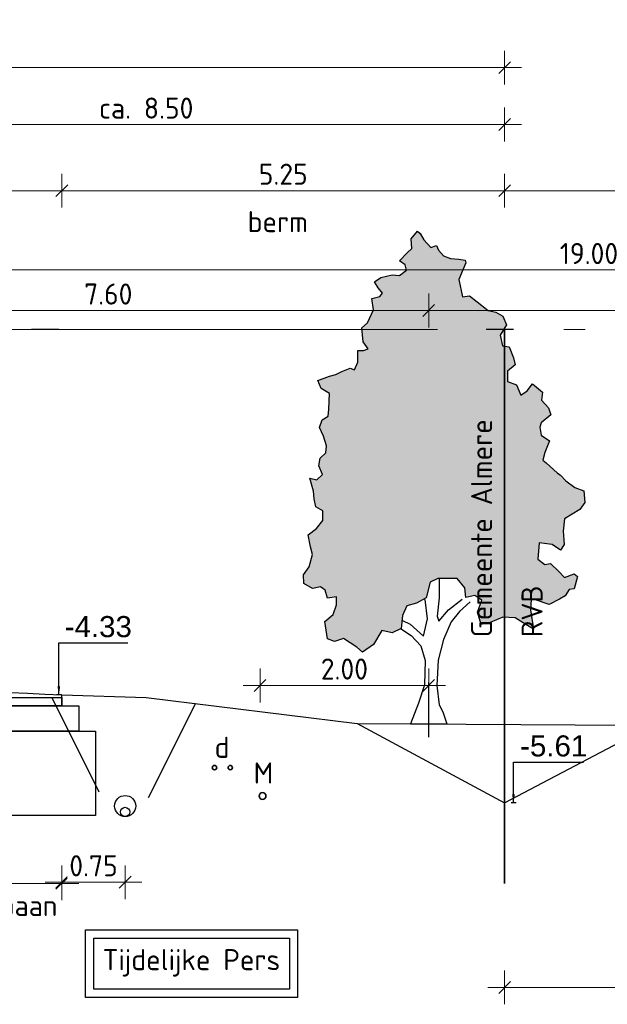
# Model space of a CAD drawing. Header units: metres. Extents: x 149234 to 159511, y 484155 to 486733.
# Tile 38 of 92: x 159132 to 159139, y 484429 to 484440. Entities that reach past the tile are written whole.
import ezdxf

# ---------------------------------------------------------------- set-up
doc = ezdxf.new("R2010")
doc.units = ezdxf.units.M
doc.linetypes.add('AL-NAP_LIJN', pattern=[15.25, 12, -1.5, 0.25, -1.5])
doc.linetypes.add('DASHED2', pattern=[0.375, 0.25, -0.125])
doc.layers.get('0').update_dxf_attribs({"lineweight": 25})
doc.layers.get('Defpoints').update_dxf_attribs({"color": 211, "lineweight": 25})
for name, color, linetype, lineweight in [('N-WE-GR-BOOM-1e-A', 90, 'Continuous', 25), ('N-WE-GR-BOOM-1e-SD', 90, 'Continuous', 25), ('N-WE-KG-GRENS_PERCEEL-G', 150, 'KG-PERCEEL', 35), ('N-WE-VH-KANTVERHARDING-G', 7, 'Continuous', 30), ('X-XX-AL-M', 7, 'Continuous', 18), ('X-XX-AL-NAP-G', 7, 'AL-NAP_LIJN', 18), ('X-XX-AL-PROFIEL-B-G', 7, 'Continuous', 25), ('X-XX-AL-PROFIEL-N-G', 7, 'Continuous', 35), ('X-XX-AL-T25', 7, 'Continuous', 25)]:
    doc.layers.add(name, color=color, linetype=linetype, lineweight=lineweight)
doc.layers.add('N-WE-RI-VACUUMLEIDING-G', color=1, linetype='RI-VACUUM', lineweight=35, true_color=0xff0000)
doc.styles.add('Civitas Arial', font='arial.ttf')
doc.styles.add('NLCS-ISO-M100-T25', font='NLCS-ISO.ttf')
doc.styles.get("Standard").update_dxf_attribs({"font": 'NLCS-ISO.ttf'})
doc.linetypes.add('KG-PERCEEL', pattern='A,5.5,-2,["P",Standard,S=1.8,R=0,X=-0.5,Y=-0.9],-2,5.5,-2,[5,NLCS.shx,S=0.75,R=0,X=0,Y=0],-2', length=19)
doc.linetypes.add('RI-VACUUM', pattern='A,7,-2,["V",Standard,S=1.8,R=0,X=-0.5,Y=-0.9],-2,7,-2,[102,NLCS.shx,S=1,R=180,X=0,Y=0],-2', length=22)
doc.dimstyles.new('Civitas 100 25', dxfattribs={"dimscale": 0.1, "dimtxt": 2.5, "dimasz": 1, "dimexe": 0.18, "dimexo": 0.0625, "dimgap": 1, "dimtad": 1, "dimzin": 0, "dimdsep": 46, "dimtxsty": 'Civitas Arial', "dimblk": 'Civitas-pijlmaat', "dimcen": 0, "dimse1": 1, "dimse2": 1, "dimadec": 0, "dimazin": 0, "dimtfac": 1, "dimtix": 1, "dimtmove": 0, "dimatfit": 0, "dimfxl": 1, "dimtolj": 1, "dimtzin": 0, "dimarcsym": 1})
doc.dimstyles.new('NLCS-M100-T25-SCHRAP-X_L2_H1', dxfattribs={"dimscale": 0.1, "dimtxt": 2.5, "dimasz": 1.4, "dimexe": 2, "dimexo": 2, "dimgap": 0.7, "dimtad": 1, "dimzin": 0, "dimdsep": 46, "dimtxsty": 'NLCS-ISO-M100-T25', "dimblk": 'OBLIQUE', "dimcen": 0, "dimdle": 2, "dimclrd": 256, "dimclre": 256, "dimclrt": 256, "dimadec": 1, "dimazin": 0, "dimtfac": 1, "dimtofl": 0, "dimtmove": 1, "dimatfit": 0, "dimldrblk": 'OBLIQUE', "dimfxl": 2, "dimfxlon": 1, "dimtfill": 1, "dimtfillclr": 254, "dimtolj": 1, "dimtzin": 0, "dimlwd": 18, "dimlwe": 18, "dimarcsym": 0})

# ---------------------------------------------------------------- blocks, each defined once
blk = doc.blocks.new('_Oblique')
at = {"color": 0, "linetype": 'ByBlock', "lineweight": -2}
blk.add_line((-0.5, -0.5), (0.5, 0.5), dxfattribs=at)
blk = doc.blocks.new('*D328')
at = {"layer": 'Defpoints', "color": 0, "transparency": 16777216}
for p in [(159138.077, 484439.662), (159111.707, 484436.559), (159138.077, 484436.559)]:
    blk.add_point(p, dxfattribs=at)
at = {"layer": 'X-XX-AL-M', "linetype": 'Continuous', "lineweight": 18, "transparency": 16777216}
for p, q in [((159111.707, 484439.462), (159111.707, 484439.862)), ((159138.077, 484439.462), (159138.077, 484439.862)), ((159111.507, 484439.662), (159138.277, 484439.662))]:
    blk.add_line(p, q, dxfattribs=at)
at = {"layer": 'X-XX-AL-M', "lineweight": 18, "transparency": 16777216, "xscale": 0.14, "yscale": 0.14, "zscale": 0.14, "rotation": 180}
blk.add_blockref('_Oblique', (159111.707, 484439.662), dxfattribs=at)
at = {"layer": 'X-XX-AL-M', "lineweight": 18, "transparency": 16777216, "xscale": 0.14, "yscale": 0.14, "zscale": 0.14}
blk.add_blockref('_Oblique', (159138.077, 484439.662), dxfattribs=at)
at = {"layer": 'X-XX-AL-M', "transparency": 16777216, "insert": (159124.892, 484439.857), "char_height": 0.25, "attachment_point": 5, "style": 'NLCS-ISO-M100-T25', "bg_fill": 3, "box_fill_scale": 1.1, "bg_fill_color": 256, "bg_fill_true_color": 13158600, "bg_fill_transparency": 0}
blk.add_mtext('\\A1;var. 26.37 ', dxfattribs=at)
blk = doc.blocks.new('*D329')
at = {"layer": 'Defpoints', "color": 0, "transparency": 16777216}
for p in [(159138.077, 484438.987), (159129.577, 484437.588), (159138.077, 484436.559)]:
    blk.add_point(p, dxfattribs=at)
at = {"layer": 'X-XX-AL-M', "linetype": 'Continuous', "lineweight": 18, "transparency": 16777216}
for p, q in [((159129.577, 484438.787), (159129.577, 484439.187)), ((159138.077, 484438.787), (159138.077, 484439.187)), ((159129.377, 484438.987), (159138.277, 484438.987))]:
    blk.add_line(p, q, dxfattribs=at)
at = {"layer": 'X-XX-AL-M', "lineweight": 18, "transparency": 16777216, "xscale": 0.14, "yscale": 0.14, "zscale": 0.14, "rotation": 180}
blk.add_blockref('_Oblique', (159129.577, 484438.987), dxfattribs=at)
at = {"layer": 'X-XX-AL-M', "lineweight": 18, "transparency": 16777216, "xscale": 0.14, "yscale": 0.14, "zscale": 0.14}
blk.add_blockref('_Oblique', (159138.077, 484438.987), dxfattribs=at)
at = {"layer": 'X-XX-AL-M', "transparency": 16777216, "insert": (159133.827, 484439.182), "char_height": 0.25, "attachment_point": 5, "style": 'NLCS-ISO-M100-T25', "bg_fill": 3, "box_fill_scale": 1.1, "bg_fill_color": 256, "bg_fill_true_color": 13158600, "bg_fill_transparency": 0}
blk.add_mtext('\\A1;ca. 8.50', dxfattribs=at)
blk = doc.blocks.new('*D55')
at = {"layer": 'Defpoints', "color": 0, "transparency": 16777216}
for p in [(0.033, 0), (-0.017, -3.753), (0.033, -4.332)]:
    blk.add_point(p, dxfattribs=at)
at = {"color": 0, "transparency": 16777216, "insert": (0.468, -3.525), "char_height": 0.25, "attachment_point": 5, "style": 'Civitas Arial'}
blk.add_mtext('\\A1;-4.33 ', dxfattribs=at)
blk = doc.blocks.new('Civitas-pijlmaat')
blk.add_line((0, 0.52), (0, -0.52))
blk.add_solid([(0, 0), (-1.5, 0.34), (-1.5, -0.34)])
blk = doc.blocks.new('*D331')
at = {"layer": 'Defpoints', "color": 0, "transparency": 16777216}
for p in [(159130.327, 484432.129), (159132.827, 484432.177), (159132.827, 484429.992)]:
    blk.add_point(p, dxfattribs=at)
at = {"layer": 'X-XX-AL-M', "linetype": 'Continuous', "lineweight": 18, "transparency": 16777216}
for p, q in [((159130.327, 484430.192), (159130.327, 484429.792)), ((159132.827, 484430.192), (159132.827, 484429.792)), ((159130.127, 484429.992), (159133.027, 484429.992))]:
    blk.add_line(p, q, dxfattribs=at)
at = {"layer": 'X-XX-AL-M', "lineweight": 18, "transparency": 16777216, "xscale": 0.14, "yscale": 0.14, "zscale": 0.14, "rotation": 180}
blk.add_blockref('_Oblique', (159130.327, 484429.992), dxfattribs=at)
at = {"layer": 'X-XX-AL-M', "lineweight": 18, "transparency": 16777216, "xscale": 0.14, "yscale": 0.14, "zscale": 0.14}
blk.add_blockref('_Oblique', (159132.827, 484429.992), dxfattribs=at)
at = {"layer": 'X-XX-AL-M', "transparency": 16777216, "insert": (159131.577, 484430.187), "char_height": 0.25, "attachment_point": 5, "style": 'NLCS-ISO-M100-T25', "bg_fill": 3, "box_fill_scale": 1.1, "bg_fill_color": 256, "bg_fill_true_color": 13158600, "bg_fill_transparency": 0}
blk.add_mtext('\\A1;2.50', dxfattribs=at)
blk = doc.blocks.new('*D335')
at = {"layer": 'Defpoints', "color": 0, "transparency": 16777216}
for p in [(159132.827, 484438.203), (159138.077, 484436.559), (159132.827, 484432.227)]:
    blk.add_point(p, dxfattribs=at)
at = {"layer": 'X-XX-AL-M', "linetype": 'Continuous', "lineweight": 18, "transparency": 16777216}
for p, q in [((159132.827, 484438.003), (159132.827, 484438.403)), ((159138.077, 484438.003), (159138.077, 484438.403)), ((159138.277, 484438.203), (159132.627, 484438.203))]:
    blk.add_line(p, q, dxfattribs=at)
at = {"layer": 'X-XX-AL-M', "lineweight": 18, "transparency": 16777216, "xscale": 0.14, "yscale": 0.14, "zscale": 0.14, "rotation": 180}
blk.add_blockref('_Oblique', (159132.827, 484438.203), dxfattribs=at)
at = {"layer": 'X-XX-AL-M', "lineweight": 18, "transparency": 16777216, "xscale": 0.14, "yscale": 0.14, "zscale": 0.14}
blk.add_blockref('_Oblique', (159138.077, 484438.203), dxfattribs=at)
at = {"layer": 'X-XX-AL-M', "transparency": 16777216, "insert": (159135.452, 484438.398), "char_height": 0.25, "attachment_point": 5, "style": 'NLCS-ISO-M100-T25', "bg_fill": 3, "box_fill_scale": 1.1, "bg_fill_color": 256, "bg_fill_true_color": 13158600, "bg_fill_transparency": 0}
blk.add_mtext('\\A1;5.25', dxfattribs=at)
blk = doc.blocks.new('*D336')
at = {"layer": 'Defpoints', "color": 0, "transparency": 16777216}
for p in [(159126.327, 484438.203), (159126.327, 484432.195), (159132.827, 484432.227)]:
    blk.add_point(p, dxfattribs=at)
at = {"layer": 'X-XX-AL-M', "linetype": 'Continuous', "lineweight": 18, "transparency": 16777216}
for p, q in [((159126.327, 484438.003), (159126.327, 484438.403)), ((159132.827, 484438.003), (159132.827, 484438.403)), ((159133.027, 484438.203), (159126.127, 484438.203))]:
    blk.add_line(p, q, dxfattribs=at)
at = {"layer": 'X-XX-AL-M', "lineweight": 18, "transparency": 16777216, "xscale": 0.14, "yscale": 0.14, "zscale": 0.14, "rotation": 180}
blk.add_blockref('_Oblique', (159126.327, 484438.203), dxfattribs=at)
at = {"layer": 'X-XX-AL-M', "lineweight": 18, "transparency": 16777216, "xscale": 0.14, "yscale": 0.14, "zscale": 0.14}
blk.add_blockref('_Oblique', (159132.827, 484438.203), dxfattribs=at)
at = {"layer": 'X-XX-AL-M', "transparency": 16777216, "insert": (159129.577, 484438.398), "char_height": 0.25, "attachment_point": 5, "style": 'NLCS-ISO-M100-T25', "bg_fill": 3, "box_fill_scale": 1.1, "bg_fill_color": 256, "bg_fill_true_color": 13158600, "bg_fill_transparency": 0}
blk.add_mtext('\\A1;6.50', dxfattribs=at)
blk = doc.blocks.new('*U57')
for points in [[(0, 0), (2.502, 0), (2.502, -0.1), (0, -0.1)], [(0, -0.1), (2.702, -0.1), (2.702, -0.4), (0, -0.4)], [(0, -0.4), (2.902, -0.4), (2.902, -1.4), (0, -1.4)]]:
    blk.add_lwpolyline(points, close=True)
blk = doc.blocks.new('*D357')
at = {"layer": 'Defpoints', "color": 0, "lineweight": 30, "transparency": 16777216}
for p in [(0.033, 0), (0.016, -5.166), (0.033, -5.612)]:
    blk.add_point(p, dxfattribs=at)
at = {"color": 0, "transparency": 16777216, "insert": (0.477, -4.939), "char_height": 0.25, "attachment_point": 5, "style": 'Civitas Arial'}
blk.add_mtext('\\A1;-5.61 ', dxfattribs=at)
blk = doc.blocks.new('*D325')
at = {"layer": 'Defpoints', "color": 0, "transparency": 16777216}
for p in [(159133.577, 484431.034), (159132.827, 484430.839)]:
    blk.add_point(p, dxfattribs=at)
at = {"layer": 'X-XX-AL-M', "linetype": 'Continuous', "lineweight": 18, "transparency": 16777216}
for p, q in [((159132.827, 484430.206), (159132.827, 484429.806)), ((159133.577, 484430.206), (159133.577, 484429.806)), ((159133.777, 484430.006), (159132.627, 484430.006))]:
    blk.add_line(p, q, dxfattribs=at)
at = {"layer": 'X-XX-AL-M', "lineweight": 18, "transparency": 16777216, "xscale": 0.14, "yscale": 0.14, "zscale": 0.14, "rotation": 180}
blk.add_blockref('_Oblique', (159132.827, 484430.006), dxfattribs=at)
at = {"layer": 'X-XX-AL-M', "lineweight": 18, "transparency": 16777216, "xscale": 0.14, "yscale": 0.14, "zscale": 0.14}
blk.add_blockref('_Oblique', (159133.577, 484430.006), dxfattribs=at)
at = {"layer": 'X-XX-AL-M', "transparency": 16777216, "insert": (159133.202, 484430.201), "char_height": 0.25, "attachment_point": 5, "style": 'NLCS-ISO-M100-T25', "bg_fill": 3, "box_fill_scale": 1.1, "bg_fill_color": 256, "bg_fill_true_color": 13158600, "bg_fill_transparency": 0}
blk.add_mtext('\\A1;0.75', dxfattribs=at)
at = {"layer": 'Defpoints', "color": 0, "transparency": 16777216}
blk.add_point((159132.827, 484430.006), dxfattribs=at)
blk = doc.blocks.new('*D353')
at = {"layer": 'Defpoints', "color": 0, "transparency": 16777216}
for p in [(159138.077, 484429.992), (159148.577, 484429.992), (159148.577, 484428.759)]:
    blk.add_point(p, dxfattribs=at)
at = {"layer": 'N-WE-RI-VACUUMLEIDING-G', "linetype": 'Continuous', "lineweight": 18, "transparency": 16777216}
for p, q in [((159138.077, 484428.959), (159138.077, 484428.559)), ((159148.577, 484428.959), (159148.577, 484428.559)), ((159137.877, 484428.759), (159148.777, 484428.759))]:
    blk.add_line(p, q, dxfattribs=at)
at = {"layer": 'N-WE-RI-VACUUMLEIDING-G', "lineweight": 18, "transparency": 16777216, "xscale": 0.14, "yscale": 0.14, "zscale": 0.14, "rotation": 180}
blk.add_blockref('_Oblique', (159138.077, 484428.759), dxfattribs=at)
at = {"layer": 'N-WE-RI-VACUUMLEIDING-G', "lineweight": 18, "transparency": 16777216, "xscale": 0.14, "yscale": 0.14, "zscale": 0.14}
blk.add_blockref('_Oblique', (159148.577, 484428.759), dxfattribs=at)
at = {"layer": 'N-WE-RI-VACUUMLEIDING-G', "transparency": 16777216, "insert": (159143.327, 484428.992), "char_height": 0.25, "attachment_point": 5, "style": 'NLCS-ISO-M100-T25', "bg_fill": 3, "box_fill_scale": 1.1, "bg_fill_color": 256, "bg_fill_true_color": 13158600, "bg_fill_transparency": 0}
blk.add_mtext('\\A1;Grond aankoop', dxfattribs=at)
blk = doc.blocks.new('*D354')
at = {"layer": 'Defpoints', "color": 0, "transparency": 16777216}
for p in [(159148.577, 484437.263), (159129.577, 484429.992), (159148.577, 484429.992)]:
    blk.add_point(p, dxfattribs=at)
at = {"layer": 'X-XX-AL-M', "linetype": 'Continuous', "lineweight": 18, "transparency": 16777216}
for p, q in [((159129.577, 484437.063), (159129.577, 484437.463)), ((159148.577, 484437.063), (159148.577, 484437.463)), ((159129.377, 484437.263), (159148.777, 484437.263))]:
    blk.add_line(p, q, dxfattribs=at)
at = {"layer": 'X-XX-AL-M', "lineweight": 18, "transparency": 16777216, "xscale": 0.14, "yscale": 0.14, "zscale": 0.14, "rotation": 180}
blk.add_blockref('_Oblique', (159129.577, 484437.263), dxfattribs=at)
at = {"layer": 'X-XX-AL-M', "lineweight": 18, "transparency": 16777216, "xscale": 0.14, "yscale": 0.14, "zscale": 0.14}
blk.add_blockref('_Oblique', (159148.577, 484437.263), dxfattribs=at)
at = {"layer": 'X-XX-AL-M', "transparency": 16777216, "insert": (159139.077, 484437.458), "char_height": 0.25, "attachment_point": 5, "style": 'NLCS-ISO-M100-T25', "bg_fill": 3, "box_fill_scale": 1.1, "bg_fill_color": 256, "bg_fill_true_color": 13158600, "bg_fill_transparency": 0}
blk.add_mtext('\\A1;19.00', dxfattribs=at)
blk = doc.blocks.new('*D355')
at = {"layer": 'Defpoints', "color": 0, "transparency": 16777216}
for p in [(159148.577, 484438.203), (159148.577, 484437.588), (159138.077, 484436.559)]:
    blk.add_point(p, dxfattribs=at)
at = {"layer": 'X-XX-AL-M', "linetype": 'Continuous', "lineweight": 18, "transparency": 16777216}
for p, q in [((159138.077, 484438.003), (159138.077, 484438.403)), ((159148.577, 484438.003), (159148.577, 484438.403)), ((159137.877, 484438.203), (159148.777, 484438.203))]:
    blk.add_line(p, q, dxfattribs=at)
at = {"layer": 'X-XX-AL-M', "lineweight": 18, "transparency": 16777216, "xscale": 0.14, "yscale": 0.14, "zscale": 0.14, "rotation": 180}
blk.add_blockref('_Oblique', (159138.077, 484438.203), dxfattribs=at)
at = {"layer": 'X-XX-AL-M', "lineweight": 18, "transparency": 16777216, "xscale": 0.14, "yscale": 0.14, "zscale": 0.14}
blk.add_blockref('_Oblique', (159148.577, 484438.203), dxfattribs=at)
at = {"layer": 'X-XX-AL-M', "transparency": 16777216, "insert": (159143.327, 484438.398), "char_height": 0.25, "attachment_point": 5, "style": 'NLCS-ISO-M100-T25', "bg_fill": 3, "box_fill_scale": 1.1, "bg_fill_color": 256, "bg_fill_true_color": 13158600, "bg_fill_transparency": 0}
blk.add_mtext('\\A1;var. 10.50', dxfattribs=at)
blk = doc.blocks.new('SGR-BOOM_S01_V_ZIJ-D')
at = {"layer": 'N-WE-GR-BOOM-1e-A', "transparency": 33554585}
h = blk.add_hatch(color=256, dxfattribs=at)
h.dxf.hatch_style = 1
h.set_gradient(color1=(88, 186, 72), tint=1)
h.paths.add_polyline_path([(-1.056, 11.496), (-0.874, 11.68), (-0.792, 11.622), (-0.684, 11.475), (-0.477, 11.294), (-0.312, 11.337), (-0.253, 11.231), (-0.105, 11.091), (0.102, 11.028), (0.349, 11.012), (0.538, 10.99), (0.556, 10.931), (0.353, 10.535), (0.462, 10.124), (0.668, 10.149), (0.893, 10.004), (1.224, 9.8), (1.454, 9.761), (1.661, 9.663), (1.763, 9.457), (1.582, 9.209), (1.643, 8.962), (1.849, 8.94), (1.975, 8.676), (2.018, 8.511), (1.795, 8.362), (1.797, 8.115), (2.062, 8.035), (2.188, 7.789), (2.376, 7.896), (2.539, 8.062), (2.829, 7.858), (2.807, 7.67), (3.015, 7.489), (3.081, 7.325), (2.794, 7.134), (2.753, 7.034), (2.796, 6.845), (3.044, 6.706), (2.899, 6.434), (2.842, 6.251), (2.942, 6.187), (3.274, 5.943), (3.357, 5.902), (3.523, 5.762), (3.795, 5.599), (4.06, 5.519), (4.086, 5.248), (3.94, 5.082), (3.489, 4.855), (3.45, 4.566), (3.476, 4.254), (3.371, 4.112), (3.122, 4.252), (2.734, 4.29), (2.695, 3.901), (2.902, 3.779), (3.067, 3.798), (3.316, 3.611), (3.482, 3.471), (3.77, 3.556), (3.87, 3.492), (3.772, 3.203), (3.625, 3.184), (3.503, 3.036), (3.339, 2.952), (3.033, 2.826), (2.597, 2.946), (2.497, 2.946), (2.475, 2.698), (2.561, 2.246), (2.337, 2.35), (2.023, 2.512), (1.652, 2.527), (1.282, 2.4), (1.018, 2.357), (0.91, 2.645), (1.031, 2.934), (0.824, 3.038), (0.559, 2.995), (0.534, 3.219), (0.303, 3.447), (-0.274, 3.442), (-0.497, 3.358), (-0.618, 2.986), (-0.906, 2.86), (-1.193, 2.793), (-1.315, 2.568), (-1.354, 2.256), (-1.624, 2.154), (-1.931, 2.21), (-2.175, 1.879), (-2.504, 1.694), (-2.669, 1.816), (-3.066, 2.019), (-3.33, 1.952), (-3.536, 2.015), (-3.622, 2.427), (-3.376, 2.593), (-3.278, 2.818), (-3.279, 3.006), (-3.544, 2.981), (-3.61, 3.169), (-3.752, 3.25), (-3.981, 3.207), (-4.247, 3.328), (-4.249, 3.535), (-4.086, 3.724), (-3.988, 4.013), (-4.048, 4.195), (-4.115, 4.483), (-3.869, 4.633), (-3.682, 4.817), (-3.684, 5.046), (-3.891, 5.145), (-3.933, 5.333), (-3.958, 5.515), (-4.061, 5.826), (-3.854, 5.787), (-3.691, 5.912), (-3.798, 6.117), (-3.758, 6.3), (-3.595, 6.425), (-3.572, 6.59), (-3.657, 6.818), (-3.782, 7.024), (-3.701, 7.207), (-3.519, 7.291), (-3.497, 7.456), (-3.482, 7.827), (-3.73, 7.948), (-3.832, 8.136), (-3.485, 8.239), (-3.297, 8.281), (-3.115, 8.348), (-2.868, 8.432), (-2.745, 8.392), (-2.64, 8.575), (-2.642, 8.846), (-2.477, 8.847), (-2.336, 8.889), (-2.479, 9.053), (-2.523, 9.383), (-2.359, 9.507), (-2.179, 9.815), (-2.222, 10.085), (-1.993, 10.128), (-1.911, 10.212), (-2.036, 10.334), (-2.143, 10.475), (-1.955, 10.582), (-1.626, 10.644), (-1.402, 10.628), (-1.197, 10.753), (-1.239, 10.876), (-1.405, 10.975), (-1.177, 11.165), (-1.036, 11.266)])
at = {"lineweight": 30}
for p, q in [((-0.233, 3.442), (-0.229, 2.989)), ((-0.573, 2.492), (-0.641, 2.945)), ((-0.229, 2.989), (-0.285, 2.553)), ((0.044, 2.703), (0.454, 2.953)), ((0.684, 2.89), (0.374, 2.664)), ((-0.243, 2.43), (0.044, 2.703)), ((0.374, 2.664), (0.128, 2.415)), ((-1.314, 2.445), (-1.09, 2.364)), ((-1.09, 2.364), (-0.693, 2.079)), ((-0.693, 2.079), (-0.573, 2.492)), ((-0.285, 2.553), (-0.243, 2.43)), ((0.128, 2.415), (-0.098, 2.001)), ((-1.378, 2.256), (-1.064, 2.093)), ((-1.064, 2.093), (-0.774, 1.848)), ((-0.098, 2.001), (-0.259, 1.505)), ((-0.774, 1.848), (-0.648, 1.502)), ((-0.648, 1.502), (-0.667, 0.925)), ((-0.259, 1.505), (-0.296, 0.904)), ((-0.667, 0.925), (-0.846, 0.488)), ((-0.296, 0.904), (-0.227, 0.452)), ((-0.846, 0.488), (-1.08, 0)), ((-0.227, 0.452), (-0.126, 0.287)), ((-0.126, 0.287), (0, 0)), ((-1.08, 0), (0, 0))]:
    blk.add_line(p, q, dxfattribs=at)
at = {"lineweight": 30, "flags": 128}
blk.add_lwpolyline([(-1.056, 11.496), (-0.874, 11.68), (-0.792, 11.622), (-0.684, 11.475), (-0.477, 11.294), (-0.312, 11.337), (-0.253, 11.231), (-0.105, 11.091), (0.102, 11.028), (0.349, 11.012), (0.538, 10.99), (0.556, 10.931), (0.353, 10.535), (0.462, 10.124), (0.668, 10.149), (0.893, 10.004), (1.224, 9.8), (1.454, 9.761), (1.661, 9.663), (1.763, 9.457), (1.582, 9.209), (1.643, 8.962), (1.849, 8.94), (1.975, 8.676), (2.018, 8.511), (1.795, 8.362), (1.797, 8.115), (2.062, 8.035), (2.188, 7.789), (2.376, 7.896), (2.539, 8.062), (2.829, 7.858), (2.807, 7.67), (3.015, 7.489), (3.081, 7.325), (2.794, 7.134), (2.753, 7.034), (2.796, 6.845), (3.044, 6.706), (2.899, 6.434), (2.842, 6.251), (2.942, 6.187), (3.274, 5.943), (3.357, 5.902), (3.523, 5.762), (3.795, 5.599), (4.06, 5.519), (4.086, 5.248), (3.94, 5.082), (3.489, 4.855), (3.45, 4.566), (3.476, 4.254), (3.371, 4.112), (3.122, 4.252), (2.734, 4.29), (2.695, 3.901), (2.902, 3.779), (3.067, 3.798), (3.316, 3.611), (3.482, 3.471), (3.77, 3.556), (3.87, 3.492), (3.772, 3.203), (3.625, 3.184), (3.503, 3.036), (3.339, 2.952), (3.033, 2.826), (2.597, 2.946), (2.497, 2.946), (2.475, 2.698), (2.561, 2.246), (2.337, 2.35), (2.023, 2.512), (1.652, 2.527), (1.282, 2.4), (1.018, 2.357), (0.91, 2.645), (1.031, 2.934), (0.824, 3.038), (0.559, 2.995), (0.534, 3.219), (0.303, 3.447), (-0.274, 3.442), (-0.497, 3.358), (-0.618, 2.986), (-0.906, 2.86), (-1.193, 2.793), (-1.315, 2.568), (-1.354, 2.256), (-1.624, 2.154), (-1.931, 2.21), (-2.175, 1.879), (-2.504, 1.694), (-2.669, 1.816), (-3.066, 2.019), (-3.33, 1.952), (-3.536, 2.015), (-3.622, 2.427), (-3.376, 2.593), (-3.278, 2.818), (-3.279, 3.006), (-3.544, 2.981), (-3.61, 3.169), (-3.752, 3.25), (-3.981, 3.207), (-4.247, 3.328), (-4.249, 3.535), (-4.086, 3.724), (-3.988, 4.013), (-4.048, 4.195), (-4.115, 4.483), (-3.869, 4.633), (-3.682, 4.817), (-3.684, 5.046), (-3.891, 5.145), (-3.933, 5.333), (-3.958, 5.515), (-4.061, 5.826), (-3.854, 5.787), (-3.691, 5.912), (-3.798, 6.117), (-3.758, 6.3), (-3.595, 6.425), (-3.572, 6.59), (-3.657, 6.818), (-3.782, 7.024), (-3.701, 7.207), (-3.519, 7.291), (-3.497, 7.456), (-3.482, 7.827), (-3.73, 7.948), (-3.832, 8.136), (-3.485, 8.239), (-3.297, 8.281), (-3.115, 8.348), (-2.868, 8.432), (-2.745, 8.392), (-2.64, 8.575), (-2.642, 8.846), (-2.477, 8.847), (-2.336, 8.889), (-2.479, 9.053), (-2.523, 9.383), (-2.359, 9.507), (-2.179, 9.815), (-2.222, 10.085), (-1.993, 10.128), (-1.911, 10.212), (-2.036, 10.334), (-2.143, 10.475), (-1.955, 10.582), (-1.626, 10.644), (-1.402, 10.628), (-1.197, 10.753), (-1.239, 10.876), (-1.405, 10.975), (-1.177, 11.165), (-1.036, 11.266)], close=True, dxfattribs=at)
at = {"layer": 'Defpoints'}
blk.add_line((-0.54, -0.316), (-0.54, 0.979), dxfattribs=at)
blk = doc.blocks.new('*D425')
at = {"layer": 'Defpoints', "color": 0, "transparency": 16777216}
for p in [(159137.177, 484432.338), (159137.177, 484431.726), (159135.177, 484431.028)]:
    blk.add_point(p, dxfattribs=at)
at = {"layer": 'N-WE-GR-BOOM-1e-SD', "linetype": 'Continuous', "lineweight": 18, "transparency": 16777216}
for p, q in [((159135.177, 484432.138), (159135.177, 484432.538)), ((159137.177, 484432.138), (159137.177, 484432.538)), ((159134.977, 484432.338), (159137.377, 484432.338))]:
    blk.add_line(p, q, dxfattribs=at)
at = {"layer": 'N-WE-GR-BOOM-1e-SD', "lineweight": 18, "transparency": 16777216, "xscale": 0.14, "yscale": 0.14, "zscale": 0.14, "rotation": 180}
blk.add_blockref('_Oblique', (159135.177, 484432.338), dxfattribs=at)
at = {"layer": 'N-WE-GR-BOOM-1e-SD', "lineweight": 18, "transparency": 16777216, "xscale": 0.14, "yscale": 0.14, "zscale": 0.14}
blk.add_blockref('_Oblique', (159137.177, 484432.338), dxfattribs=at)
at = {"layer": 'N-WE-GR-BOOM-1e-SD', "transparency": 16777216, "insert": (159136.177, 484432.533), "char_height": 0.25, "attachment_point": 5, "style": 'NLCS-ISO-M100-T25', "bg_fill": 3, "box_fill_scale": 1.1, "bg_fill_color": 256, "bg_fill_true_color": 13158600, "bg_fill_transparency": 0}
blk.add_mtext('\\A1;2.00', dxfattribs=at)
blk = doc.blocks.new('*D426')
at = {"layer": 'Defpoints', "color": 0, "transparency": 16777216}
for p in [(159144.177, 484436.783), (159137.177, 484431.726), (159144.177, 484431.645)]:
    blk.add_point(p, dxfattribs=at)
at = {"layer": 'N-WE-GR-BOOM-1e-SD', "linetype": 'Continuous', "lineweight": 18, "transparency": 16777216}
for p, q in [((159137.177, 484436.583), (159137.177, 484436.983)), ((159144.177, 484436.583), (159144.177, 484436.983)), ((159136.977, 484436.783), (159144.377, 484436.783))]:
    blk.add_line(p, q, dxfattribs=at)
at = {"layer": 'N-WE-GR-BOOM-1e-SD', "lineweight": 18, "transparency": 16777216, "xscale": 0.14, "yscale": 0.14, "zscale": 0.14, "rotation": 180}
blk.add_blockref('_Oblique', (159137.177, 484436.783), dxfattribs=at)
at = {"layer": 'N-WE-GR-BOOM-1e-SD', "lineweight": 18, "transparency": 16777216, "xscale": 0.14, "yscale": 0.14, "zscale": 0.14}
blk.add_blockref('_Oblique', (159144.177, 484436.783), dxfattribs=at)
at = {"layer": 'N-WE-GR-BOOM-1e-SD', "transparency": 16777216, "insert": (159140.677, 484436.978), "char_height": 0.25, "attachment_point": 5, "style": 'NLCS-ISO-M100-T25', "bg_fill": 3, "box_fill_scale": 1.1, "bg_fill_color": 256, "bg_fill_true_color": 13158600, "bg_fill_transparency": 0}
blk.add_mtext('\\A1;7.00', dxfattribs=at)
blk = doc.blocks.new('*D534')
at = {"layer": 'Defpoints', "color": 0, "transparency": 16777216}
for p in [(159129.577, 484437.588), (159129.577, 484436.783), (159137.177, 484431.726)]:
    blk.add_point(p, dxfattribs=at)
at = {"layer": 'N-WE-GR-BOOM-1e-SD', "linetype": 'Continuous', "lineweight": 18, "transparency": 16777216}
for p, q in [((159129.577, 484436.983), (159129.577, 484436.583)), ((159137.177, 484436.583), (159137.177, 484436.983)), ((159137.377, 484436.783), (159129.377, 484436.783))]:
    blk.add_line(p, q, dxfattribs=at)
at = {"layer": 'N-WE-GR-BOOM-1e-SD', "lineweight": 18, "transparency": 16777216, "xscale": 0.14, "yscale": 0.14, "zscale": 0.14, "rotation": 180}
blk.add_blockref('_Oblique', (159129.577, 484436.783), dxfattribs=at)
at = {"layer": 'N-WE-GR-BOOM-1e-SD', "lineweight": 18, "transparency": 16777216, "xscale": 0.14, "yscale": 0.14, "zscale": 0.14}
blk.add_blockref('_Oblique', (159137.177, 484436.783), dxfattribs=at)
at = {"layer": 'N-WE-GR-BOOM-1e-SD', "transparency": 16777216, "insert": (159133.377, 484436.978), "char_height": 0.25, "attachment_point": 5, "style": 'NLCS-ISO-M100-T25', "bg_fill": 3, "box_fill_scale": 1.1, "bg_fill_color": 256, "bg_fill_true_color": 13158600, "bg_fill_transparency": 0}
blk.add_mtext('\\A1;7.60', dxfattribs=at)
blk = doc.blocks.new('*U54')
blk.add_line((0.033, -4.332), (-0.028, -4.332))
at = {"layer": 'Defpoints', "color": 6}
blk.add_line((0, 0), (-0.325, 0), dxfattribs=at)
dim = blk.add_ordinate_dim(feature_location=(0.033, -4.332), offset=(-0.05, 0.579), dtype=0, origin=(0.033, 0), text='-<> ', dimstyle='Civitas 100 25')
dim.commit()
dim.dimension.update_dxf_attribs({"geometry": '*D55', "text_midpoint": (0.468, -3.525)})
blk.add_leader([(0, -4.332), (0, -3.717), (0.82, -3.717)], dimstyle='Civitas 100 25')
blk = doc.blocks.new('*U356')
blk.add_line((0.033, -5.612), (-0.028, -5.612))
at = {"layer": 'Defpoints', "color": 6}
blk.add_line((0, 0), (-0.325, 0), dxfattribs=at)
dim = blk.add_ordinate_dim(feature_location=(0.033, -5.612), offset=(-0.016, 0.446), dtype=0, origin=(0.033, 0), text='-<> ', dimstyle='Civitas 100 25')
dim.commit()
dim.dimension.update_dxf_attribs({"geometry": '*D357', "text_midpoint": (0.477, -4.939)})
blk.add_leader([(0, -5.612), (0, -5.131), (0.829, -5.131)], dimstyle='Civitas 100 25')

msp = doc.modelspace()

# ---------------------------------------------------------------- linework, layer by layer
at = {"linetype": 'DASHED2', "ltscale": 5, "flags": 128}
for points in [[(159132.708, 484432.197), (159133.414, 484430.784), (159133.577, 484430.784)], [(159134.41, 484432.125), (159133.739, 484430.784), (159133.577, 484430.784)]]:
    msp.add_lwpolyline(points, dxfattribs=at)
at = {"layer": 'N-WE-KG-GRENS_PERCEEL-G'}
msp.add_line((159138.077, 484436.559), (159138.077, 484429.992), dxfattribs=at)
at = {"layer": 'N-WE-VH-KANTVERHARDING-G'}
msp.add_line((159132.827, 484432.095), (159132.827, 484432.227), dxfattribs=at)
msp.add_circle((159133.577, 484430.909), 0.125, dxfattribs=at)
at = {"layer": 'X-XX-AL-NAP-G'}
msp.add_line((159003.28, 484436.559), (159511.076, 484436.559), dxfattribs=at)
at = {"layer": 'X-XX-AL-PROFIEL-B-G'}
for p, q in [((159132.827, 484432.227), (159133.827, 484432.197)), ((159133.827, 484432.197), (159136.327, 484431.889)), ((159136.327, 484431.889), (159139.827, 484431.867))]:
    msp.add_line(p, q, dxfattribs=at)
at = {"layer": 'X-XX-AL-PROFIEL-B-G', "flags": 128}
msp.add_lwpolyline([(159126.327, 484432.227, -0.025212), (159132.827, 484432.227)], format="xyb", dxfattribs=at)
for points in [[(159136.327, 484431.889), (159138.077, 484430.947)], [(159138.077, 484430.947), (159139.827, 484431.867), (159151.958, 484431.867)]]:
    msp.add_lwpolyline(points, dxfattribs=at)
at = {"layer": 'X-XX-AL-PROFIEL-N-G', "color": 114, "true_color": 0x139b48}
for centre in [(159134.637, 484431.365), (159134.824, 484431.365)]:
    msp.add_circle(centre, 0.0261, dxfattribs=at)
at = {"layer": 'X-XX-AL-PROFIEL-N-G', "color": 4, "true_color": 0x00ffff}
msp.add_circle((159135.207, 484431.028), 0.04, dxfattribs=at)
at = {"layer": 'X-XX-AL-T25'}
for points in [[(159133.108, 484429.442), (159135.622, 484429.442), (159135.622, 484428.64), (159133.108, 484428.64)], [(159133.205, 484429.344), (159135.525, 484429.344), (159135.525, 484428.737), (159133.205, 484428.737)]]:
    msp.add_lwpolyline(points, close=True, dxfattribs=at)
at = {"layer": 'X-XX-AL-T25', "color": 217, "lineweight": 30, "true_color": 0x93278f}
msp.add_circle((159133.577, 484430.839), 0.055, dxfattribs=at)

# ---------------------------------------------------------------- block references
at = {"layer": 'N-WE-GR-BOOM-1e-SD', "xscale": 0.4, "yscale": 0.5, "zscale": 0.5}
msp.add_blockref('SGR-BOOM_S01_V_ZIJ-D', (159137.393, 484431.884), dxfattribs=at)
at = {"layer": 'X-XX-AL-PROFIEL-B-G'}
msp.add_blockref('*U57', (159130.325, 484432.195), dxfattribs=at)
at = {"layer": 'X-XX-AL-T25'}
for name, p in [('*U54', (159132.791, 484436.559)), ('*U356', (159138.182, 484436.559))]:
    msp.add_blockref(name, p, dxfattribs=at)

# ---------------------------------------------------------------- texts
at = {"layer": 'X-XX-AL-PROFIEL-B-G', "style": 'NLCS-ISO-M100-T25'}
for s, p in [('d', (159134.638, 484431.48)), ('M', (159135.101, 484431.176))]:
    msp.add_text(s, height=0.25, dxfattribs=at).set_placement(p)
at = {"layer": 'X-XX-AL-T25', "style": 'NLCS-ISO-M100-T25'}
for s, p in [('berm', (159135.03, 484437.711)), ('verbrede rijbaan', (159130.326, 484429.605))]:
    msp.add_text(s, height=0.25, dxfattribs=at).set_placement(p)
at = {"layer": 'X-XX-AL-T25', "color": 240, "true_color": 0xed1f24, "style": 'NLCS-ISO-M100-T25'}
for s, p in [('Gemeente Almere', (159137.929, 484432.909)), ('RVB', (159138.527, 484432.909))]:
    msp.add_text(s, height=0.25, rotation=90, dxfattribs=at).set_placement(p)
at = {"layer": 'X-XX-AL-T25', "insert": (159133.31, 484429.63), "char_height": 0.25, "attachment_point": 1, "style": 'NLCS-ISO-M100-T25'}
msp.add_mtext_dynamic_manual_height_columns('\\PTijdelijke Pers', width=4.39821, gutter_width=1.25, heights=[0], dxfattribs=at)

# ---------------------------------------------------------------- next in the draw order: dimensions: what is measured, and where the dimension line sits
at = {"layer": 'N-WE-GR-BOOM-1e-SD'}
dim = msp.add_linear_dim(base=(159137.177, 484432.338), p1=(159135.177, 484431.028), p2=(159137.177, 484431.726), dimstyle='NLCS-M100-T25-SCHRAP-X_L2_H1', dxfattribs=at)
dim.commit()
dim.dimension.update_dxf_attribs({"geometry": '*D425', "text_midpoint": (159136.177, 484432.533)})
at = {"layer": 'N-WE-RI-VACUUMLEIDING-G'}
dim = msp.add_linear_dim(base=(159148.577, 484428.759), p1=(159138.077, 484429.992), p2=(159148.577, 484429.992), text='Grond aankoop', dimstyle='NLCS-M100-T25-SCHRAP-X_L2_H1', dxfattribs=at)
dim.commit()
dim.dimension.update_dxf_attribs({"geometry": '*D353', "text_midpoint": (159143.327, 484428.992)})

# ---------------------------------------------------------------- next in the draw order: dimensions: what is measured, and where the dimension line sits
at = {"layer": 'N-WE-GR-BOOM-1e-SD'}
dim = msp.add_linear_dim(base=(159144.177, 484436.783), p1=(159137.177, 484431.726), p2=(159144.177, 484431.645), dimstyle='NLCS-M100-T25-SCHRAP-X_L2_H1', dxfattribs=at)
dim.commit()
dim.dimension.update_dxf_attribs({"geometry": '*D426', "text_midpoint": (159140.677, 484436.978)})

# ---------------------------------------------------------------- next in the draw order: dimensions: what is measured, and where the dimension line sits
dim = msp.add_linear_dim(base=(159129.577, 484436.783), p1=(159137.177, 484431.726), p2=(159129.577, 484437.588), dimstyle='NLCS-M100-T25-SCHRAP-X_L2_H1', dxfattribs=at)
dim.commit()
dim.dimension.update_dxf_attribs({"geometry": '*D534', "text_midpoint": (159133.377, 484436.978)})

# ---------------------------------------------------------------- next in the draw order: dimensions: what is measured, and where the dimension line sits
at = {"layer": 'X-XX-AL-M'}
dim = msp.add_linear_dim(base=(159138.077, 484439.662), p1=(159111.707, 484436.559), p2=(159138.077, 484436.559), text='var. <> ', dimstyle='NLCS-M100-T25-SCHRAP-X_L2_H1', dxfattribs=at)
dim.commit()
dim.dimension.update_dxf_attribs({"geometry": '*D328', "text_midpoint": (159124.892, 484439.857)})
dim = msp.add_linear_dim(base=(159132.827, 484429.992), p1=(159130.327, 484432.129), p2=(159132.827, 484432.177), dimstyle='NLCS-M100-T25-SCHRAP-X_L2_H1', dxfattribs=at)
dim.commit()
dim.dimension.update_dxf_attribs({"geometry": '*D331', "text_midpoint": (159131.577, 484430.187)})

# ---------------------------------------------------------------- next in the draw order: dimensions: what is measured, and where the dimension line sits
dim = msp.add_linear_dim(base=(159138.077, 484438.987), p1=(159129.577, 484437.588), p2=(159138.077, 484436.559), text='ca. <>', dimstyle='NLCS-M100-T25-SCHRAP-X_L2_H1', dxfattribs=at)
dim.commit()
dim.dimension.update_dxf_attribs({"geometry": '*D329', "text_midpoint": (159133.827, 484439.182)})
dim = msp.add_linear_dim(base=(159132.827, 484430.006), p1=(159133.577, 484431.034), p2=(159132.827, 484430.839), dimstyle='NLCS-M100-T25-SCHRAP-X_L2_H1', dxfattribs=at)
dim.commit()
dim.dimension.update_dxf_attribs({"geometry": '*D325', "text_midpoint": (159133.202, 484430.201)})

# ---------------------------------------------------------------- next in the draw order: dimensions: what is measured, and where the dimension line sits
dim = msp.add_linear_dim(base=(159132.827, 484438.203), p1=(159138.077, 484436.559), p2=(159132.827, 484432.227), dimstyle='NLCS-M100-T25-SCHRAP-X_L2_H1', dxfattribs=at)
dim.commit()
dim.dimension.update_dxf_attribs({"geometry": '*D335', "text_midpoint": (159135.452, 484438.398)})

# ---------------------------------------------------------------- next in the draw order: dimensions: what is measured, and where the dimension line sits
dim = msp.add_linear_dim(base=(159126.327, 484438.203), p1=(159132.827, 484432.227), p2=(159126.327, 484432.195), dimstyle='NLCS-M100-T25-SCHRAP-X_L2_H1', dxfattribs=at)
dim.commit()
dim.dimension.update_dxf_attribs({"geometry": '*D336', "text_midpoint": (159129.577, 484438.398)})

# ---------------------------------------------------------------- next in the draw order: dimensions: what is measured, and where the dimension line sits
dim = msp.add_linear_dim(base=(159148.577, 484437.263), p1=(159129.577, 484429.992), p2=(159148.577, 484429.992), dimstyle='NLCS-M100-T25-SCHRAP-X_L2_H1', dxfattribs=at)
dim.commit()
dim.dimension.update_dxf_attribs({"geometry": '*D354', "text_midpoint": (159139.077, 484437.458)})

# ---------------------------------------------------------------- next in the draw order: dimensions: what is measured, and where the dimension line sits
dim = msp.add_linear_dim(base=(159148.577, 484438.203), p1=(159138.077, 484436.559), p2=(159148.577, 484437.588), text='var. <>', dimstyle='NLCS-M100-T25-SCHRAP-X_L2_H1', dxfattribs=at)
dim.commit()
dim.dimension.update_dxf_attribs({"geometry": '*D355', "text_midpoint": (159143.327, 484438.398)})

doc.saveas('drawing.dxf')
